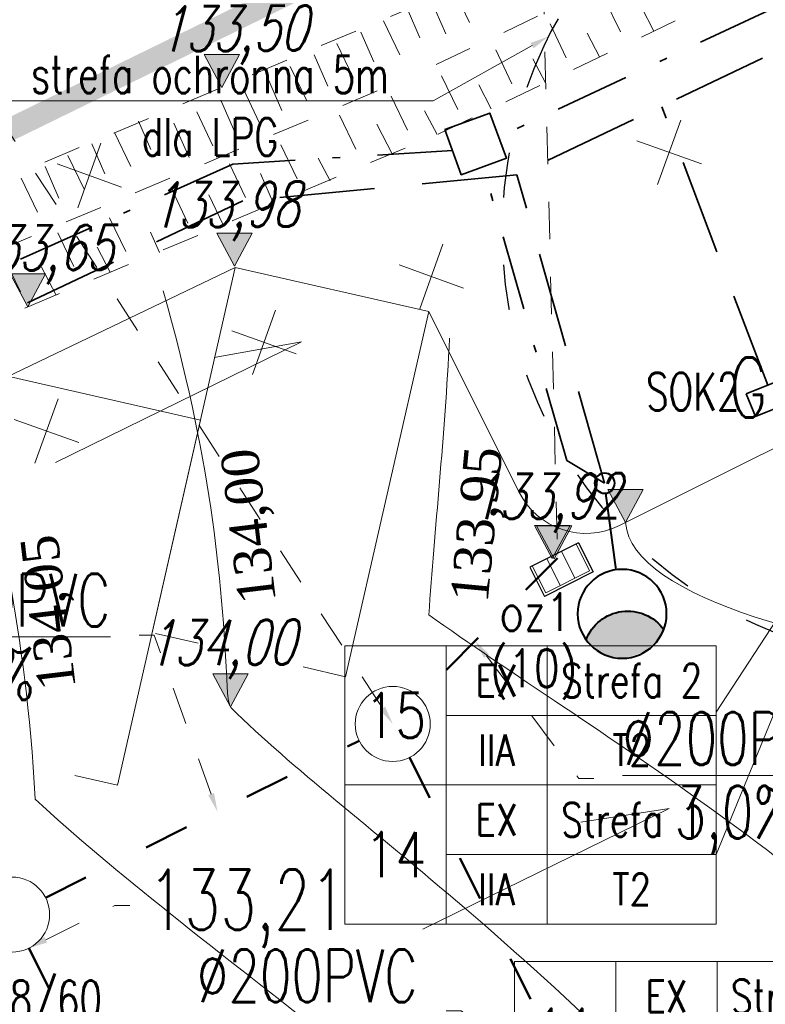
# Model space of a CAD drawing. Header units: metres. Extents: x 7472034 to 8440138, y 5890133 to 5961460.
# Tile 44 of 103: x 8439499 to 8439509, y 5890398 to 5890412. Entities that reach past the tile are written whole.
import ezdxf
from ezdxf import colors
from ezdxf.entities.mleader import LeaderData, LeaderLine
from ezdxf.enums import TextEntityAlignment as Align
from ezdxf.math import Vec2, Vec3

# ---------------------------------------------------------------- set-up
doc = ezdxf.new("R2010")
doc.units = ezdxf.units.M
doc.header["$MEASUREMENT"] = 0
for name, pattern in [('$0$L218_500', [1, 0.5, -0.5]), ('ACAD_ISO03W100', [30, 12, -18]), ('BUW', [1.5, 1, -0.5]), ('CENTER', [2, 1.25, -0.25, 0.25, -0.25]), ('DASHDOTX2', [2, 1, -0.5, 0, -0.5]), ('DASHED', [19.049999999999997, 12.7, -6.349999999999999])]:
    doc.linetypes.add(name, pattern=pattern)
doc.layers.get('0').update_dxf_attribs({"linetype": 'CONTINUOUS', "lineweight": 5})
for name, color, linetype, lineweight in [('### rzędne', 172, 'CONTINUOUS', 5), ('___DR.warstwice', 7, 'CONTINUOUS', 5), ('_a_widok', 7, 'CONTINUOUS', 5), ('_IS.BLOK.GAZ.LPG', 7, 'CONTINUOUS', 5), ('_IS.BLOK.KD.doziemne', 7, 'CONTINUOUS', 5), ('_IS.BLOK.T', 7, 'CONTINUOUS', 5), ('_IS.G.opis.1', 64, 'CONTINUOUS', 30), ('_IS.G.opis.2', 41, 'CONTINUOUS', 30), ('_IS.KD.B.rura', 124, 'ACAD_ISO03W100', 50), ('_IS.KD.B.studnia', 122, 'CONTINUOUS', 13), ('_IS.KD.krata', 114, 'CONTINUOUS', 30), ('_IS.KD.opis.1', 138, 'CONTINUOUS', 18), ('_IS.KD.opis.2', 7, 'CONTINUOUS', 18), ('_T_opisik.0', 16, 'CONTINUOUS', 20), ('_T_strefa_opis', 178, 'CONTINUOUS', 18), ('a___skarpa', 7, 'CONTINUOUS', 5), ('a_opisy', 7, 'CONTINUOUS', 18), ('E_BLOK', 170, 'CONTINUOUS', 20), ('E_Kable_ziemia2', 10, 'DASHED', 35), ('E_Kanal_sterownicze', 10, 'DASHDOTX2', 35), ('E_LAMPY', 10, 'CONTINUOUS', 25), ('E_OPIS_170', 170, 'CONTINUOUS', 30), ('E_Opis_Uziemienie', 170, 'CONTINUOUS', 20), ('PROJ-ULICE', 7, 'CONTINUOUS', 5), ('T_strefa-5', 200, 'ACAD_ISO03W100', 50), ('ZAG-OBRYS070', 7, 'CONTINUOUS', 70)]:
    doc.layers.add(name, color=color, linetype=linetype, lineweight=lineweight)
doc.layers.add('_IS_NO', color=11, linetype='CONTINUOUS', lineweight=20, plot=False)
doc.styles.add('ROMANS', font='ROMANS.shx', dxfattribs={"width": 0.8})
doc.styles.add('Romans 1.0', font='romans.shx', dxfattribs={"width": 0.7, "height": 1})
doc.styles.add('RS', font='Romans.shx', dxfattribs={"width": 0.7})
doc.styles.add('style2', font='romans.shx', dxfattribs={"width": 0.7, "oblique": 15})
doc.styles.add('wojtek 1', font='times.ttf', dxfattribs={"height": 0.6})

# ---------------------------------------------------------------- blocks, each defined once
blk = doc.blocks.new('23123')
at = {"layer": 'a_opisy', "linetype": '$0$L218_500'}
blk.add_hatch(color=250, dxfattribs=at).paths.add_polyline_path([(8443019.232991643, 5888878.045012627), (8443018.761079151, 5888878.045012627), (8443018.28916666, 5888878.045012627), (8443018.761079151, 5888877.16129482)])
at = {"layer": 'a_opisy', "color": 250, "linetype": 'CENTER'}
for points in [[(8443018.28916666, 5888878.045012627), (8443018.761079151, 5888878.045012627)], [(8443019.232991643, 5888878.045012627), (8443018.761079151, 5888877.16129482), (8443018.28916666, 5888878.045012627)], [(8443018.28916666, 5888878.045012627), (8443018.761079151, 5888877.16129482), (8443019.232991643, 5888878.045012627)], [(8443019.232991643, 5888878.045012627), (8443018.761079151, 5888878.045012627)]]:
    blk.add_lwpolyline(points, dxfattribs=at)
blk = doc.blocks.new('A$C6DF46E0F')
at = {"linetype": '$0$L218_500'}
for p, q in [((32.18667385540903, 14.76772927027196), (12.28783527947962, 5.627612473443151)), ((32.19586391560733, 13.8574983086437), (12.64884080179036, 4.86096044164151)), ((12.89552094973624, 6.805396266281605), (13.23090441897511, 6.076699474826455)), ((-3.896653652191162e-06, 1.567919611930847), (12.58999106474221, 6.661786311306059)), ((12.58999106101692, 6.661786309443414), (12.7937727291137, 6.180111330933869)), ((14.90261078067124, 6.648932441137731), (15.18771452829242, 6.02947975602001)), ((12.27779592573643, 6.536926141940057), (12.43902085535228, 6.15584172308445)), ((15.39621241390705, 6.520385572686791), (15.55713824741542, 6.199507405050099)), ((11.95952203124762, 6.3873260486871), (12.25840014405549, 5.737945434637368)), ((14.17553641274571, 6.31429570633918), (14.46064016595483, 5.694843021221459)), ((11.65153217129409, 6.242559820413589), (11.82126845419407, 5.841357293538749)), ((14.66913804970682, 6.185748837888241), (14.83006388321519, 5.864870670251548)), ((11.33264329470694, 6.092670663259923), (11.64064774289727, 5.423461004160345)), ((11.02526842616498, 5.948193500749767), (11.20351605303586, 5.526872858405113)), ((13.44846206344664, 5.979658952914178), (13.73356580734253, 5.360206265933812)), ((10.70576455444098, 5.798015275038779), (11.02289534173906, 5.108976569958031)), ((13.94206369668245, 5.851112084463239), (14.10298953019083, 5.530233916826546)), ((10.39900467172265, 5.653827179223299), (10.58576365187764, 5.212388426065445)), ((12.72138769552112, 5.645022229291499), (13.00649144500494, 5.025569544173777)), ((0.273955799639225, 0.7668400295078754), (12.28783528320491, 5.627612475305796)), ((13.21498932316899, 5.516475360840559), (13.3759151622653, 5.195597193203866)), ((10.07888581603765, 5.503359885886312), (10.40514294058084, 4.794492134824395)), ((9.772740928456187, 5.359460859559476), (9.968011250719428, 4.897903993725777)), ((12.04626638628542, 5.380009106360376), (12.35005621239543, 4.724440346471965)), ((9.45200707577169, 5.208704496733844), (9.787390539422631, 4.480007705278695)), ((11.35441946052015, 5.1386793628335), (11.67144214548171, 4.44987553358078)), ((12.48791497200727, 5.181838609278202), (12.64884080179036, 4.86096044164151)), ((8.671987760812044, 5.097735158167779), (8.833212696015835, 4.716650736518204)), ((9.146477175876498, 5.065094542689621), (9.350258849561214, 4.583419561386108)), ((11.84802109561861, 5.010132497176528), (12.0518168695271, 4.603773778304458)), ((0.6345465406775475, -2.911314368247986e-06), (12.6484260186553, 4.86076953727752)), ((8.353713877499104, 4.948135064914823), (8.652591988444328, 4.298754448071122)), ((8.045724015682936, 4.803368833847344), (8.215460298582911, 4.402166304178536)), ((10.56812504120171, 4.753432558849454), (10.83981209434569, 4.16714056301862)), ((7.726835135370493, 4.653479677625), (8.03483958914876, 3.984270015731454)), ((7.419460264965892, 4.509002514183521), (7.597707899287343, 4.087681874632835)), ((9.876278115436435, 4.512102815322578), (10.17617617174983, 3.860506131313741)), ((11.06172667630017, 4.571146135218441), (11.21638419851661, 4.265760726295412)), ((7.099956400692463, 4.358824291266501), (7.417087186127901, 3.669785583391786)), ((10.2901164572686, 4.376413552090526), (10.45773653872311, 3.974424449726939)), ((9.104667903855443, 4.183466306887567), (9.394622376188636, 3.553474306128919)), ((9.59826953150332, 4.102474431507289), (9.781002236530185, 3.70062018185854)), ((8.268708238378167, 3.8153783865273), (8.54039529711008, 3.229086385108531)), ((7.576861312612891, 3.625902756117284), (7.861965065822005, 3.006450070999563)), ((8.811975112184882, 3.615933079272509), (8.927725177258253, 3.342835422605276)), ((8.099065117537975, 3.426662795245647), (8.268562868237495, 3.088692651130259)), ((6.859980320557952, 3.297266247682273), (7.163770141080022, 2.641697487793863)), ((7.353581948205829, 3.168719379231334), (7.542816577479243, 2.795058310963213))]:
    blk.add_line(p, q, dxfattribs=at)
blk = doc.blocks.new('A$C2D0F1821')
at = {"ltscale": 0.1}
for p, q in [((0.4569985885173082, 0.9141682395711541), (0.4569985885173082, 0)), ((0.9140827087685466, 0.4570841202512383), (-8.553080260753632e-05, 0.4570841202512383))]:
    blk.add_line(p, q, dxfattribs=at)
blk = doc.blocks.new('A$C5FF37710')
at = {"layer": '### rzędne', "color": 0, "lineweight": 13, "flags": 128}
for points in [[(50.16492757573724, 37.06810990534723), (53.44497971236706, 38.67377327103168), (52.2804998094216, 38.46787925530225)], [(55.06229448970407, 30.84743142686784), (58.34234662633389, 32.45309479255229), (57.16608389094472, 32.27168526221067)]]:
    blk.add_lwpolyline(points, dxfattribs=at)
blk = doc.blocks.new('LAM')
at = {"lineweight": 40}
blk.add_line((6.835788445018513e-16, -161.5506126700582), (6.835788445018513e-16, -18.60614954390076), dxfattribs=at)
for centre, radius in [((0, 0), 18.60614954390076), ((6.835788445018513e-16, -243.8416448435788), 82.29103217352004)]:
    blk.add_circle(centre, radius, dxfattribs=at)
blk.add_arc((6.835788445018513e-16, -321.8015997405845), 82.29103217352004, 28.27372536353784, 151.7262746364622, dxfattribs=at)
for points in [[(18.17331868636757, -241.5423668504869), (-60.85573633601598, -299.2347250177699), (45.93429220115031, -253.5238231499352), (-32.76859408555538, -318.3959581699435)], [(-60.85573633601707, -299.2347250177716), (-18.22487994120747, -241.5540594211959), (18.17331868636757, -241.5423668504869)], [(-33.98132504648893, -246.854394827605), (-60.85573633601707, -299.2347250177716), (-18.22487994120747, -241.5540594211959)], [(-51.68273205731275, -257.7648198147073), (-60.85573633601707, -299.2347250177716), (-33.98132504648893, -246.854394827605)], [(-32.76859408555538, -318.3959581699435), (45.93429220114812, -253.5238231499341), (2.278341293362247, -326.1011314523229)], [(45.93429220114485, -253.5238231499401), (72.47327324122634, -282.8216222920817), (2.278341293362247, -326.1011314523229)], [(-72.47327324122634, -282.8216222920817), (-60.85573633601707, -299.2347250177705), (-51.68273205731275, -257.7648198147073)], [(2.278341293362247, -326.1011314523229), (72.47327324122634, -282.8216222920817), (33.98364006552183, -318.7878000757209), (58.17943860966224, -302.6549622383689)]]:
    blk.add_solid(points, dxfattribs=at)
blk = doc.blocks.new('Studnia SK1_v2')
at = {"color": 0, "linetype": 'Continuous', "ltscale": 2}
blk.add_lwpolyline([(0, 0.6399999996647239), (0.6400000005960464, 0.6399999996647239), (0.6400000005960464, 0), (0, 0), (0, 0.6399999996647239)], dxfattribs=at)
blk = doc.blocks.new('Elektryk_v3')
at = {"layer": 'E_Kable_ziemia2', "color": 1, "ltscale": 0.1}
for points in [[(18.5745211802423, -36.46372689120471), (14.12458641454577, -36.31712531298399), (8.306675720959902, -39.11637794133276), (-3.567012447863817, -44.76489080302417), (-7.220454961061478, -45.11062588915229), (-16.17304827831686, -49.35155237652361), (-17.8487214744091, -50.20456783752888), (-24.47044712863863, -58.37494259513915), (-25.34581779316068, -59.31437533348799)], [(-0.2249945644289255, -47.56806458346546), (-1.635126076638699, -43.85510517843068)], [(-2.398257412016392, -48.87340809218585), (-3.567012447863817, -44.76489080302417)]]:
    blk.add_lwpolyline(points, dxfattribs=at)
blk.add_lwpolyline([(0.1827409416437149, -47.75321630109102), (-0.3902200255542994, -47.98427360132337), (-0.5114750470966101, -47.68359323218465), (0.06148592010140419, -47.45253593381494)], close=True, dxfattribs=at)
at = {"layer": 'E_Kanal_sterownicze', "color": 1}
for points in [[(7.388746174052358, -38.99935882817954), (-3.811015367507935, -44.26150424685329)], [(-4.42724671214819, -44.44004946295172), (-7.351351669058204, -44.62077915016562), (-16.4285184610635, -48.68374182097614)], [(-2.398257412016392, -48.87340809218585), (-2.902858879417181, -48.57091109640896), (-4.016085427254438, -44.6537327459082)]]:
    blk.add_lwpolyline(points, dxfattribs=at)
at = {"layer": 'E_Kanal_sterownicze', "color": 1, "rotation": 20.17477858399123}
blk.add_blockref('Studnia SK1_v2', (-4.309166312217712, -44.76141906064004), dxfattribs=at)
at = {"layer": 'E_LAMPY', "color": 1, "xscale": -0.007200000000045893, "yscale": 0.007200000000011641, "zscale": 0.0072, "rotation": 7.620790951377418}
blk.add_blockref('LAM', (-2.398257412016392, -48.87340809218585), dxfattribs=at)
at = {"layer": 'E_OPIS_170', "color": 0, "lineweight": 20, "char_height": 0.5, "attachment_point": 1, "style": 'ROMANS'}
for s, insert, width in [('oz1', (-3.800305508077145, -50.34159607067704), 0.9877387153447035), ('(10)', (-3.924694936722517, -51.08938439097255), 0.7762174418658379)]:
    blk.add_mtext(s, dxfattribs=dict(at, insert=insert, width=width))
at = {"layer": 'E_Opis_Uziemienie', "color": 0, "linetype": 'Continuous', "lineweight": 20, "insert": (-1.846210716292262, -47.40235197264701), "char_height": 0.5, "width": 1.628560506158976, "attachment_point": 1, "style": 'Romans 1.0'}
blk.add_mtext('SOK2', dxfattribs=at)
blk = doc.blocks.new('A$C76AD686A')
at = {"layer": 'T_strefa-5', "lineweight": 30, "ltscale": 0.05, "elevation": -2.493151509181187e-06}
blk.add_lwpolyline([(-4.596447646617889, 2.08166304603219, 0.167054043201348), (-2.25509262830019, 4.47464906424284, 0.4884277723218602), (-6.32595912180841, 12.58382518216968, 0.1670540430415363), (-9.643740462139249, 12.13588281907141), (-14.18913579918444, 9.854060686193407, 0.1670540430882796), (-16.53049081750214, 7.461074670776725, 0.4884277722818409), (-12.45962432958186, -0.6481014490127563, 0.1670540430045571), (-9.141842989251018, -0.2001590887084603)], format="xyb", close=True, dxfattribs=at)
blk = doc.blocks.new('WPUST_UL')
for points in [[(0, 0.5000000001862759), (0, -0.5000000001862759)], [(0, 0.5000000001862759), (0.5999999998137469, 0.5000000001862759)], [(0.5999999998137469, 0.5000000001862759), (0.5999999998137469, -0.5000000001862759)], [(0, -0.5000000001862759), (0.5999999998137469, -0.5000000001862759)]]:
    blk.add_lwpolyline(points)
at = {"lineweight": 0}
for points in [[(0, 0.4500000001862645), (0.5499999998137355, 0.4500000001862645)], [(0.5499999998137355, 0.4500000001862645), (0.5499999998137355, -0.4500000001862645)], [(0, 0.150000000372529), (0.5499999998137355, 0.150000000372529)], [(0, -0.150000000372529), (0.5499999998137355, -0.150000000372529)], [(0, -0.4500000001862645), (0.5499999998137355, -0.4500000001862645)]]:
    blk.add_lwpolyline(points, dxfattribs=at)
blk = doc.blocks.new('A$C2C426404')
at = {"layer": '_IS_NO', "ltscale": 0.1}
for points, knots in [([(63.4644949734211, 36.55847102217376), (63.42733576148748, 36.6346063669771), (63.36068336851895, 38.2517867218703), (63.18294086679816, 39.93430505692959), (62.56644581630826, 42.11102397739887)], [11.64648257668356, 11.64648257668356, 11.64648257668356, 11.64648257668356, 11.976043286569, 17.59540583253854, 17.59540583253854, 17.59540583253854, 17.59540583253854]), ([(68.7267319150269, 39.02420625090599), (68.80146550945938, 37.99887998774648), (74.47760886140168, 36.6135861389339), (78.66542563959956, 37.10952394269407), (80.8385258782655, 37.36687105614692)], [0, 0, 0, 0, 5.970908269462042, 12.41120989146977, 12.41120989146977, 12.41120989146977, 12.41120989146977]), ([(81.48853297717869, 15.975331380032), (78.87586907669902, 16.84686399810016), (76.26450027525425, 17.78992713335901), (72.03847445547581, 21.67736706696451), (65.0990158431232, 30.09408769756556), (58.79946133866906, 33.34467344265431), (58.26247850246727, 34.11525447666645)], [0, 0, 0, 0, 1.278992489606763, 7.78914044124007, 15.74750070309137, 27.64022902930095, 27.64022902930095, 27.64022902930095, 27.64022902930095])]:
    blk.add_open_spline(points, degree=3, knots=knots, dxfattribs=at)
at = {"layer": '_IS_NO'}
for points, knots in [([(66.37994896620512, 41.48117650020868), (66.31896541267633, 40.1736810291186), (66.18006351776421, 38.92052708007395), (66.10451635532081, 37.79550886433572), (66.10451648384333, 37.7955081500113)], [0, 0, 0, 0, 3.695943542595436, 3.695945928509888, 3.695945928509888, 3.695945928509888, 3.695945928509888]), ([(79.78853077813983, 19.36674957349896), (76.35759393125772, 21.05647175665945), (73.54314721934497, 23.24973176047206), (68.81112178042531, 29.5542766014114), (62.94352867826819, 33.40072623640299), (60.85999413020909, 35.33807434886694), (60.85999381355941, 35.3380749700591)], [0, 0, 0, 0, 2.176379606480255, 10.04614516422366, 21.98881238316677, 21.98881468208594, 21.98881468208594, 21.98881468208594, 21.98881468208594])]:
    blk.add_open_spline(points, degree=3, knots=knots, dxfattribs=at)
for points in [[(60.06047995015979, 40.8636914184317), (60.32698164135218, 39.02181789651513), (60.73631324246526, 37.66373115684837), (60.85998502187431, 35.33807085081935)], [(66.10451648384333, 37.7955081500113), (68.21571800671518, 36.28144963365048), (71.67216797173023, 34.29531399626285), (73.8262430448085, 31.67922890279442)]]:
    blk.add_open_spline(points, degree=3, dxfattribs=at)
at = {"layer": '_IS_NO', "ltscale": 0.1}
blk.add_open_spline([(71.57573245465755, 28.9481848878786), (67.44016048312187, 33.57662988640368), (65.16395357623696, 34.89740369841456), (63.4644949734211, 36.55847102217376)], degree=3, dxfattribs=at)
at = {"layer": '### rzędne', "color": 0, "linetype": '$0$L218_500', "lineweight": 25, "xscale": 0.5, "yscale": 0.5, "zscale": 0.5}
for p in [(-4221446.035517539, -2944393.759124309), (-4221445.866868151, -2944396.140713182), (-4221448.61957544, -2944396.682944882), (-4221445.92004901, -2944402.014198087)]:
    blk.add_blockref('23123', p, dxfattribs=at)
at = {"layer": '_IS.KD.krata', "color": 0, "lineweight": 25, "xscale": 0.5, "yscale": 0.5, "zscale": 0.5}
blk.add_blockref('23123', (-4221441.629898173, -2944400.036535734, -3.560529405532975e-06), dxfattribs=at)
at = {"layer": '_IS.KD.krata', "color": 0, "lineweight": 25, "xscale": 0.7272727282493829, "yscale": 0.7272727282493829, "zscale": 0.7272727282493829, "rotation": 296.7218899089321}
blk.add_blockref('WPUST_UL', (67.7744855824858, 38.59249538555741), dxfattribs=at)
at = {"layer": '### rzędne', "color": 0, "linetype": 'CENTER', "lineweight": 25, "char_height": 0.6, "attachment_point": 1, "style": 'style2'}
for s, insert, rotation in [('133,50', (62.497583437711, 45.90163943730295), 0.43190741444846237), ('133,98', (62.39490593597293, 43.55497504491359), 0.43190741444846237), ('133,65', (59.91352553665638, 42.9778188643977), 0.43190741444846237), ('133,92', (66.67172713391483, 39.66806527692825, -3.560529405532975e-06), 0.43190741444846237), ('134,00', (62.34144644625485, 37.71774028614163), 0.4319074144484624)]:
    blk.add_mtext(s, dxfattribs=dict(at, insert=insert, rotation=rotation))
at = {"layer": '_IS_NO', "char_height": 0.5, "attachment_point": 1, "style": 'wojtek 1'}
for s, insert, rotation in [('134,00', (63.57306110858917, 37.91377170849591, -2.007742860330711e-06), 96.89137781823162), ('133,95', (66.39043002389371, 37.98955815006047, -2.007742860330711e-06), 84.594385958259), ('134,05', (60.90544389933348, 36.76291245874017, -2.007742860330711e-06), 96.89137781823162)]:
    blk.add_mtext(s, dxfattribs=dict(at, insert=insert, rotation=rotation))
blk = doc.blocks.new('TAB-STRFY-2')
for p, q in [((3180.882071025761, 1817.997234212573), (3180.882071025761, 1787.080240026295)), ((3105.882071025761, 1787.080240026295), (3105.882071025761, 1756.163245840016))]:
    blk.add_line(p, q)
for points in [[(3015.882071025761, 1817.997234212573), (3060.882071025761, 1817.997234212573), (3060.882071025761, 1756.163245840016), (3015.882071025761, 1756.163245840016)], [(3060.882071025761, 1817.997234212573), (3105.882071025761, 1817.997234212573), (3105.882071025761, 1787.080240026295), (3060.882071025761, 1787.080240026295)], [(3105.882071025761, 1817.997234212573), (3180.882071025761, 1817.997234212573), (3180.882071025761, 1787.080240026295), (3105.882071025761, 1787.080240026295)], [(3060.882071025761, 1787.080240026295), (3105.882071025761, 1787.080240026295), (3105.882071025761, 1756.163245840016), (3060.882071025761, 1756.163245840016)], [(3105.882071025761, 1787.080240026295), (3180.882071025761, 1787.080240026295), (3180.882071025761, 1756.163245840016), (3105.882071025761, 1756.163245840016)]]:
    blk.add_lwpolyline(points, close=True)
at = {"style": 'ROMANS', "width": 0.8, "flags": 12}
for tag, height, p in [('EX', 14, (3083.382071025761, 1802.538737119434)), ('STREFA', 15, (3143.382071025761, 1802.538737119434)), ('1', 14, (3038.382071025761, 1787.080240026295)), ('II', 14, (3083.382071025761, 1771.621742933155)), ('T2', 14, (3143.382071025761, 1771.621742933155))]:
    blk.add_attdef(tag, text='', height=height, dxfattribs=at).set_placement(p, align=Align.MIDDLE_CENTER)
blk = doc.blocks.new('JPII.KD_aktualizacja rzędnych_20.12.2024')
at = {"layer": '_IS.KD.B.rura', "ltscale": 0.05}
for p, q in [((8438646.934366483, 5890700.24259294), (8438645.089220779, 5890698.385474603)), ((8438640.11148253, 5890695.714493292), (8438644.289739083, 5890697.806892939)), ((8438644.96069936, 5890697.583706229), (8438653.638272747, 5890680.255693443)), ((8438639.888295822, 5890695.043533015), (8438641.589449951, 5890691.646544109))]:
    blk.add_line(p, q, dxfattribs=at)
at = {"layer": '_IS.KD.B.studnia', "ltscale": 0.1}
for centre in [(8438644.736812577, 5890698.030779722), (8438639.664409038, 5890695.490606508)]:
    blk.add_circle(centre, 0.5, dxfattribs=at)
at = {"layer": '_IS.KD.opis.1'}
ml = blk.add_multileader_mtext('Standard', dxfattribs=at)
ml.set_content('\\A1;{\\C134;W4\\H0.7x;\\C256;\\S133,92/131,71;}', color=256, style='RS')
ml.set_leader_properties()
ml.build(insert=Vec2(0, 0))
ml.multileader.update_dxf_attribs({"text_left_attachment_type": 2, "text_right_attachment_type": 2, "dogleg_length": 0.2, "arrow_head_size": 0.25})
ctx = ml.context
ctx.base_point, ctx.char_height, ctx.arrow_head_size, ctx.landing_gap_size, ctx.plane_origin = Vec3(8438646.832452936, 5890712.319713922, -1.811711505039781e-06), 1.2, 0.25, 0.3, Vec3(8438600.438682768, 5890684.437422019, -1.811711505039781e-06)
ctx.left_attachment, ctx.right_attachment, ctx.text_align_type = 2, 2, 1
notes = []
notes.append((ctx, [(0, (1, 1, 0), (8438646.632452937, 5890712.319713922, -1.811711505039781e-06), (1, 0), 0.2, [(3, [(8438646.934366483, 5890700.24259294, -1.811711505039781e-06)], 0, [])])]))
ctx.mtext.insert, ctx.mtext.width, ctx.mtext.alignment, ctx.mtext.flow_direction = Vec3(8438649.386452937, 5890713.459713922, -1.811711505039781e-06), 9.34447490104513, 2, 5
ml = blk.add_multileader_mtext('Standard', dxfattribs=at)
ml.set_content('\\A1;{\\C134;D36\\H0.7x;\\C256;\\S133,98/132,61;}', color=256, style='RS')
ml.set_leader_properties()
ml.build(insert=Vec2(0, 0))
ml.multileader.update_dxf_attribs({"text_left_attachment_type": 2, "text_right_attachment_type": 2, "dogleg_length": 0.2, "arrow_head_size": 0.25})
ctx = ml.context
ctx.base_point, ctx.char_height, ctx.arrow_head_size, ctx.landing_gap_size, ctx.plane_origin = Vec3(8438633.009522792, 5890707.008510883), 1.2, 0.25, 0.3, Vec3(8438589.752162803, 5890682.583501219)
ctx.left_attachment, ctx.right_attachment, ctx.text_align_type = 2, 2, 1
notes.append((ctx, [(1, (1, 1, 0), (8438638.917522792, 5890707.008510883), (-1, 0), 0.2, [(3, [(8438644.736812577, 5890698.030779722)], 0, [])])]))
ctx.mtext.insert, ctx.mtext.width, ctx.mtext.alignment, ctx.mtext.flow_direction = Vec3(8438635.863522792, 5890708.148510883), 6.184238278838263, 2, 5
ml = blk.add_multileader_mtext('Standard', dxfattribs=at)
ml.set_content('\\A1;{\\H1x;133,21}', color=256, style='RS')
ml.set_leader_properties()
ml.build(insert=Vec2(0, 0))
ml.multileader.update_dxf_attribs({"text_left_attachment_type": 2, "text_right_attachment_type": 2, "dogleg_length": 0.2, "arrow_head_size": 0.25})
ctx = ml.context
ctx.base_point, ctx.char_height, ctx.arrow_head_size, ctx.landing_gap_size, ctx.plane_origin = Vec3(8438641.233084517, 5890695.612874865, -3.501221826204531e-08), 0.8, 0.25, 0.3, Vec3(8438595.63184039, 5890675.616283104, -3.501221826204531e-08)
ctx.left_attachment, ctx.right_attachment, ctx.text_align_type = 2, 2, 1
notes.append((ctx, [(0, (1, 1, 0), (8438641.033084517, 5890695.612874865, -3.501221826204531e-08), (1, 0), 0.2, [(0, [(8438639.888295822, 5890695.043533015, -3.501221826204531e-08)], 0, [])])]))
ctx.mtext.insert, ctx.mtext.width, ctx.mtext.alignment, ctx.mtext.flow_direction = Vec3(8438642.799751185, 5890696.08906534, -3.501221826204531e-08), 9.34447490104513, 2, 5
at = {"layer": '_IS.KD.opis.2'}
ml = blk.add_multileader_mtext('Standard', dxfattribs=at)
ml.set_content('\\A1;{\\H0.7x;\\S%%C200PVC/1%;}', color=256, style='RS')
ml.set_leader_properties()
ml.build(insert=Vec2(0, 0))
ml.multileader.update_dxf_attribs({"text_left_attachment_type": 2, "text_right_attachment_type": 2, "dogleg_length": 0.2, "arrow_head_size": 0.25})
ctx = ml.context
ctx.base_point, ctx.char_height, ctx.arrow_head_size, ctx.landing_gap_size, ctx.plane_origin = Vec3(8438637.652192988, 5890699.215284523, -2.493151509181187e-06), 1, 0.25, 0.3, Vec3(8438590.398464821, 5890678.283286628, -2.493151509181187e-06)
ctx.left_attachment, ctx.right_attachment, ctx.text_align_type = 2, 2, 1
notes.append((ctx, [(1, (1, 1, 0), (8438641.55552632, 5890699.215284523, -2.493151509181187e-06), (-1, 0), 0.2, [(3, [(8438642.401039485, 5890696.86106438, -2.493151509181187e-06)], 0, [])])]))
ctx.mtext.insert, ctx.mtext.width, ctx.mtext.alignment, ctx.mtext.flow_direction = Vec3(8438639.503859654, 5890700.031951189, -2.493151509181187e-06), 3.033132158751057, 2, 5
ml = blk.add_multileader_mtext('Standard', dxfattribs=at)
ml.set_content('\\A1;{\\H0.7x;\\S%%C200PVC/3,0%;}', color=256, style='RS')
ml.set_leader_properties()
ml.build(insert=Vec2(0, 0))
ml.multileader.update_dxf_attribs({"text_left_attachment_type": 2, "text_right_attachment_type": 2, "dogleg_length": 0.2, "arrow_head_size": 0.25})
ctx = ml.context
ctx.base_point, ctx.char_height, ctx.arrow_head_size, ctx.landing_gap_size, ctx.plane_origin = Vec3(8438647.418029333, 5890697.302791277), 1, 0.25, 0.3, Vec3(8438601.53368987, 5890675.091763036)
ctx.left_attachment, ctx.right_attachment, ctx.text_align_type = 2, 2, 1
notes.append((ctx, [(0, (1, 1, 0), (8438647.218029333, 5890697.302791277), (1, 0), 0.2, [(3, [(8438645.83558953, 5890699.136686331)], 0, [])])]))
ctx.mtext.insert, ctx.mtext.width, ctx.mtext.alignment, ctx.mtext.flow_direction = Vec3(8438649.269696, 5890698.186124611), 3.033132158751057, 2, 5
ml = blk.add_multileader_mtext('Standard', dxfattribs=at)
ml.set_content('\\A1;{\\H0.7x;\\S%%C200PVC/1%;}', color=256, style='RS')
ml.set_leader_properties()
ml.build(insert=Vec2(0, 0))
ml.multileader.update_dxf_attribs({"text_left_attachment_type": 2, "text_right_attachment_type": 2, "dogleg_length": 0.2, "arrow_head_size": 0.25})
ctx = ml.context
ctx.base_point, ctx.char_height, ctx.arrow_head_size, ctx.landing_gap_size, ctx.plane_origin = Vec3(8438641.744797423, 5890694.206684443, -2.493151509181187e-06), 1, 0.25, 0.3, Vec3(8438601.309992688, 5890672.416268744, -2.493151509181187e-06)
ctx.left_attachment, ctx.right_attachment, ctx.text_align_type = 2, 2, 1
notes.append((ctx, [(1, (1, 1, 0), (8438645.648130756, 5890694.206684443, -2.493151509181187e-06), (-1, 0), 0.2, [(3, [(8438647.062761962, 5890693.193048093, -2.493151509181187e-06)], 0, [])])]))
ctx.mtext.insert, ctx.mtext.width, ctx.mtext.alignment, ctx.mtext.flow_direction = Vec3(8438643.59646409, 5890695.02335111, -2.493151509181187e-06), 3.033132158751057, 2, 5
for ctx, leaders in notes:
    for number, flags, end, landing, length, lines in leaders:
        leader = LeaderData()
        leader.index, (leader.has_last_leader_line, leader.has_dogleg_vector, leader.attachment_direction) = number, flags
        leader.last_leader_point, leader.dogleg_vector, leader.dogleg_length = Vec3(end), Vec3(landing), length
        for number, points, colour, breaks in lines:
            line = LeaderLine()
            line.index, line.vertices, line.color, line.breaks = number, Vec3.list(points), colors.encode_raw_color(colour), breaks
            leader.lines.append(line)
        ctx.leaders.append(leader)
blk = doc.blocks.new('LPG.instalacja')
at = {"layer": '_IS.G.opis.1'}
ml = blk.add_multileader_mtext('Standard', dxfattribs=at)
ml.set_content('\\A1;G1', color=256, style='RS')
ml.set_leader_properties()
ml.build(insert=Vec2(0, 0))
ml.multileader.update_dxf_attribs({"text_left_attachment_type": 2, "text_right_attachment_type": 2, "dogleg_length": 0.2, "arrow_head_size": 0.25})
ctx = ml.context
ctx.base_point, ctx.char_height, ctx.arrow_head_size, ctx.landing_gap_size, ctx.plane_origin = Vec3(7472009.497372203, 5961449.653453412), 0.8, 0.25, 0.25, Vec3(7471979.092195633, 5961456.640360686)
ctx.left_attachment, ctx.right_attachment, ctx.text_align_type = 2, 2, 1
notes = []
notes.append((ctx, [(1, (1, 1, 0), (7472010.970705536, 5961449.653453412), (-1, 0), 0.2, [(3, [(7472012.454909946, 5961451.557512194)], 0, [])])]))
ctx.mtext.insert, ctx.mtext.width, ctx.mtext.alignment, ctx.mtext.flow_direction = Vec3(7472010.134038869, 5961450.053453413), 1.723109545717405, 2, 5
at = {"layer": '_IS.G.opis.2'}
ml = blk.add_multileader_mtext('Standard', dxfattribs=at)
ml.set_content('\\A1;podziemny zbiornik gazu LPG 6,4m3', color=256, style='RS')
ml.set_leader_properties()
ml.build(insert=Vec2(0, 0))
ml.multileader.update_dxf_attribs({"text_left_attachment_type": 2, "text_right_attachment_type": 2, "dogleg_length": 0.2, "arrow_head_size": 0.25})
ctx = ml.context
ctx.base_point, ctx.char_height, ctx.arrow_head_size, ctx.landing_gap_size, ctx.plane_origin = Vec3(7471997.24052896, 5961461.792806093), 0.8, 0.25, 0.25, Vec3(7471970.214738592, 5961469.437908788)
ctx.left_attachment, ctx.right_attachment, ctx.text_align_type = 2, 2, 1
notes.append((ctx, [(1, (1, 1, 0), (7472008.42052896, 5961461.792806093), (-1, 0), 0.2, [(3, [(7472014.025376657, 5961453.269017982)], 0, [])])]))
ctx.mtext.insert, ctx.mtext.width, ctx.mtext.alignment, ctx.mtext.flow_direction = Vec3(7472002.73052896, 5961462.935663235), 10.77121080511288, 2, 5
for ctx, leaders in notes:
    for number, flags, end, landing, length, lines in leaders:
        leader = LeaderData()
        leader.index, (leader.has_last_leader_line, leader.has_dogleg_vector, leader.attachment_direction) = number, flags
        leader.last_leader_point, leader.dogleg_vector, leader.dogleg_length = Vec3(end), Vec3(landing), length
        for number, points, colour, breaks in lines:
            line = LeaderLine()
            line.index, line.vertices, line.color, line.breaks = number, Vec3.list(points), colors.encode_raw_color(colour), breaks
            leader.lines.append(line)
        ctx.leaders.append(leader)
blk = doc.blocks.new('JPII.T.0')
at = {"layer": '_T_strefa_opis'}
for p, q in [((7472005.941916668, 5961444.366369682), (7472009.2241133, 5961452.382678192, 3.638052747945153e-06)), ((7472005.941916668, 5961446.262416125), (7472008.790910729, 5961450.634430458))]:
    blk.add_line(p, q, dxfattribs=at)
ref = blk.add_blockref('TAB-STRFY-2', (7471910.515454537, 5961392.608982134), dxfattribs=dict(at, xscale=0.03, yscale=0.03, zscale=0.03))
ref.add_attrib('1', '15', dxfattribs={"layer": '0', "lineweight": 30, "height": 0.6, "style": 'ROMANS', "width": 0.8}).set_placement((7472001.666916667, 5961446.221389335), align=Align.MIDDLE_CENTER)
ref.add_attrib('EX', 'EX', dxfattribs={"layer": '0', "height": 0.42, "style": 'ROMANS', "width": 0.8}).set_placement((7472003.016916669, 5961446.685144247), align=Align.MIDDLE_CENTER)
ref.add_attrib('T2', 'T2', dxfattribs={"layer": '0', "height": 0.42, "style": 'ROMANS', "width": 0.8}).set_placement((7472004.816916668, 5961445.757634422), align=Align.MIDDLE_CENTER)
ref.add_attrib('II', 'IIA', dxfattribs={"layer": '0', "height": 0.42, "style": 'ROMANS', "width": 0.8}).set_placement((7472003.016916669, 5961445.757634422), align=Align.MIDDLE_CENTER)
ref.add_attrib('STREFA', 'Strefa 2', dxfattribs={"layer": '0', "height": 0.45, "style": 'ROMANS', "width": 0.75}).set_placement((7472004.816916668, 5961446.685144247), align=Align.MIDDLE_CENTER)
ref = blk.add_blockref('TAB-STRFY-2', (7471910.515454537, 5961390.753962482), dxfattribs=dict(at, xscale=0.03, yscale=0.03, zscale=0.03))
ref.add_attrib('1', '14', dxfattribs={"layer": '0', "lineweight": 30, "height": 0.6, "style": 'ROMANS', "width": 0.8}).set_placement((7472001.666916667, 5961444.366369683), align=Align.MIDDLE_CENTER)
ref.add_attrib('EX', 'EX', dxfattribs={"layer": '0', "height": 0.42, "style": 'ROMANS', "width": 0.8}).set_placement((7472003.016916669, 5961444.830124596), align=Align.MIDDLE_CENTER)
ref.add_attrib('T2', 'T2', dxfattribs={"layer": '0', "height": 0.42, "style": 'ROMANS', "width": 0.8}).set_placement((7472004.816916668, 5961443.90261477), align=Align.MIDDLE_CENTER)
ref.add_attrib('II', 'IIA', dxfattribs={"layer": '0', "height": 0.42, "style": 'ROMANS', "width": 0.8}).set_placement((7472003.016916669, 5961443.90261477), align=Align.MIDDLE_CENTER)
ref.add_attrib('STREFA', 'Strefa 1', dxfattribs={"layer": '0', "height": 0.45, "style": 'ROMANS', "width": 0.75}).set_placement((7472004.816916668, 5961444.830124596), align=Align.MIDDLE_CENTER)
ref = blk.add_blockref('TAB-STRFY-2', (7471912.777852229, 5961388.400663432), dxfattribs=dict(at, xscale=0.03, yscale=0.03, zscale=0.03))
ref.add_attrib('1', '11', dxfattribs={"layer": '0', "lineweight": 30, "height": 0.6, "style": 'ROMANS', "width": 0.8}).set_placement((7472003.929314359, 5961442.013070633), align=Align.MIDDLE_CENTER)
ref.add_attrib('EX', 'EX', dxfattribs={"layer": '0', "height": 0.42, "style": 'ROMANS', "width": 0.8}).set_placement((7472005.279314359, 5961442.476825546), align=Align.MIDDLE_CENTER)
ref.add_attrib('T2', 'T3', dxfattribs={"layer": '0', "height": 0.42, "style": 'ROMANS', "width": 0.8}).set_placement((7472007.079314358, 5961441.54931572), align=Align.MIDDLE_CENTER)
ref.add_attrib('II', 'IIA', dxfattribs={"layer": '0', "height": 0.42, "style": 'ROMANS', "width": 0.8}).set_placement((7472005.279314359, 5961441.54931572), align=Align.MIDDLE_CENTER)
ref.add_attrib('STREFA', 'Strefa 2', dxfattribs={"layer": '0', "height": 0.45, "style": 'ROMANS', "width": 0.75}).set_placement((7472007.079314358, 5961442.476825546), align=Align.MIDDLE_CENTER)
at = {"layer": '_T_opisik.0'}
ml = blk.add_multileader_mtext('Standard', dxfattribs=at)
ml.set_content('SEC-X 48/60', color=256, style='RS')
ml.set_leader_properties()
ml.build(insert=Vec2(0, 0))
ml.multileader.update_dxf_attribs({"text_right_attachment_type": 6, "dogleg_length": 0.2, "arrow_head_size": 0.15})
ctx = ml.context
ctx.base_point, ctx.char_height, ctx.arrow_head_size, ctx.landing_gap_size, ctx.plane_origin = Vec3(7471994.118865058, 5961442.353748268), 0.5, 0.15, 0.1, Vec3(7471971.384553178, 5961445.464768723)
ctx.right_attachment, ctx.text_align_type = 6, 1
notes = []
notes.append((ctx, [(0, (1, 1, 0), (7471993.918865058, 5961442.353748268), (1, 0), 0.2, [(2, [(7471994.780428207, 5961435.604433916), (7471994.445302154, 5961435.157007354)], 0, [])])]))
ctx.mtext.insert, ctx.mtext.width, ctx.mtext.alignment, ctx.mtext.flow_direction = Vec3(7471996.077198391, 5961442.687081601), 6.691004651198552, 2, 5
at = {"layer": '_T_strefa_opis'}
ml = blk.add_multileader_mtext('Standard', dxfattribs=at)
ml.set_content('strefa ochronna 5m dla LPG', color=256, style='RS')
ml.set_leader_properties()
ml.build(insert=Vec2(0, 0))
ml.multileader.update_dxf_attribs({"has_text_frame": 1, "text_right_attachment_type": 6, "dogleg_length": 0.2, "arrow_head_size": 0.25})
ctx = ml.context
ctx.base_point, ctx.char_height, ctx.arrow_head_size, ctx.landing_gap_size, ctx.plane_origin = Vec3(7471996.421022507, 5961454.763500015), 0.5, 0.25, 0.1, Vec3(7471985.830154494, 5961461.805826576)
ctx.right_attachment, ctx.text_align_type = 6, 1
notes.append((ctx, [(1, (1, 1, 0), (7472002.171022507, 5961454.413500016), (-1, 0), 0.2, [(3, [(7472003.706738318, 5961455.26985054)], 0, [])])]))
ctx.mtext.insert, ctx.mtext.width, ctx.mtext.alignment, ctx.mtext.flow_direction = Vec3(7471999.196022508, 5961455.013500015), 5.616317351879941, 2, 5
for ctx, leaders in notes:
    for number, flags, end, landing, length, lines in leaders:
        leader = LeaderData()
        leader.index, (leader.has_last_leader_line, leader.has_dogleg_vector, leader.attachment_direction) = number, flags
        leader.last_leader_point, leader.dogleg_vector, leader.dogleg_length = Vec3(end), Vec3(landing), length
        for number, points, colour, breaks in lines:
            line = LeaderLine()
            line.index, line.vertices, line.color, line.breaks = number, Vec3.list(points), colors.encode_raw_color(colour), breaks
            leader.lines.append(line)
        ctx.leaders.append(leader)

msp = doc.modelspace()

# ---------------------------------------------------------------- linework, layer by layer
at = {"layer": '_a_widok'}
for p, q in [((8439518.85043316, 5890410.636896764, -4.089710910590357e-08), (8439508.924364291, 5890405.640073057)), ((8439502.26002674, 5890408.306268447), (8439493.281228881, 5890404.003391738)), ((8439504.837873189, 5890407.719556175), (8439502.26002674, 5890408.306268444)), ((8439504.837873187, 5890407.719556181), (8439506.040059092, 5890405.3156954)), ((8439507.381737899, 5890404.868595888), (8439508.924364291, 5890405.640073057))]:
    msp.add_line(p, q, dxfattribs=at)
msp.add_arc((8439506.934448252, 5890405.762985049), 1, 206.5699231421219, 296.5699230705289, dxfattribs=at)
at = {"layer": 'PROJ-ULICE', "color": 251, "ltscale": 2}
for p, q in [((8439502.26002674, 5890408.306268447), (8439501.152632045, 5890403.44069188)), ((8439504.837873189, 5890407.719556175), (8439502.26002674, 5890408.306268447)), ((8439504.837873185, 5890407.719556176), (8439503.73047849, 5890402.853979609)), ((8439501.797152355, 5890406.272530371), (8439499.261985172, 5890406.849528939)), ((8439501.797152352, 5890406.272530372), (8439500.689757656, 5890401.406953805)), ((8439501.763609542, 5890403.301634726), (8439501.1953113, 5890403.430978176)), ((8439503.730478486, 5890402.85397961), (8439503.162180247, 5890402.983323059)), ((8439500.689757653, 5890401.406953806), (8439500.121459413, 5890401.536297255)), ((8439500.689757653, 5890401.406953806), (8439500.121459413, 5890401.536297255))]:
    msp.add_line(p, q, dxfattribs=at)
at = {"layer": 'ZAG-OBRYS070', "color": 196, "linetype": 'BUW', "ltscale": 3, "const_width": 0.3, "flags": 128}
msp.add_lwpolyline([(8439542.761230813, 5890378.44277308), (8439518.201230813, 5890365.87277308), (8439498.318540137, 5890366.928954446), (8439486.18449514, 5890370.070575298), (8439475.080399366, 5890372.569959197), (8439442.183929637, 5890382.26561104), (8439442.183929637, 5890382.26561104), (8439442.183929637, 5890382.26561104), (8439482.631230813, 5890402.022773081), (8439495.031636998, 5890408.082453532), (8439507.432043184, 5890414.142133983), (8439507.432043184, 5890414.142133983), (8439525.871230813, 5890423.15277308), (8439532.321230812, 5890420.23277308), (8439542.761230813, 5890378.44277308)], close=True, dxfattribs=at)

# ---------------------------------------------------------------- block references
at = {"layer": '### rzędne', "linetype": '$0$L218_500', "xscale": 0.5, "yscale": 0.5, "zscale": 0.5}
msp.add_blockref('23123', (4217998.080102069, 2945966.327408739, -3.560529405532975e-06), dxfattribs=at)
at = {"layer": '___DR.warstwice', "color": 0, "linetype": 'Continuous', "ltscale": 0.2}
msp.add_blockref('A$C2C426404', (8439438.733810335, 5890365.88383195), dxfattribs=at)
at = {"layer": '___DR.warstwice', "ltscale": 0.1}
msp.add_blockref('A$C5FF37710', (8439449.697574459, 5890368.641764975), dxfattribs=at)
at = {"layer": '_IS.BLOK.GAZ.LPG'}
msp.add_blockref('LPG.instalacja', (967499.2028827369, -71042.94610979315), dxfattribs=at)
at = {"layer": '_IS.BLOK.KD.doziemne', "linetype": '$0$L218_500'}
msp.add_blockref('JPII.KD_aktualizacja rzędnych_20.12.2024', (859.6212462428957, -295.8072097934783), dxfattribs=at)
at = {"layer": '_IS.BLOK.T'}
msp.add_blockref('JPII.T.0', (967502.7259393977, -71043.88350130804), dxfattribs=at)
at = {"layer": '_IS.KD.krata', "xscale": 0.5, "yscale": 0.5, "zscale": 0.5}
msp.add_blockref('23123', (4217997.127015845, 2945965.84360832, -3.560529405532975e-06), dxfattribs=at)
at = {"layer": 'a___skarpa', "color": 251, "ltscale": 0.1, "rotation": 0.813318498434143}
msp.add_blockref('A$C6DF46E0F', (8439492.369237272, 5890405.038422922), dxfattribs=at)
at = {"layer": 'a_opisy', "ltscale": 0.1, "rotation": 340.2636914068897}
for p in [(8439507.456606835, 5890409.566070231), (8439499.72986362, 5890409.257446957), (8439504.287769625, 5890407.911403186), (8439502.058290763, 5890407.034420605), (8439499.159288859, 5890405.852975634)]:
    msp.add_blockref('A$C2D0F1821', p, dxfattribs=at)
at = {"layer": 'E_BLOK'}
msp.add_blockref('Elektryk_v3', (8439509.580092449, 5890454.305613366), dxfattribs=at)
at = {"layer": 'T_strefa-5', "color": 1, "linetype": 'Continuous', "ltscale": 0.2}
msp.add_blockref('A$C76AD686A', (8439522.900615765, 5890403.798126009, 2.493151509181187e-06), dxfattribs=at)

doc.saveas('drawing.dxf')
